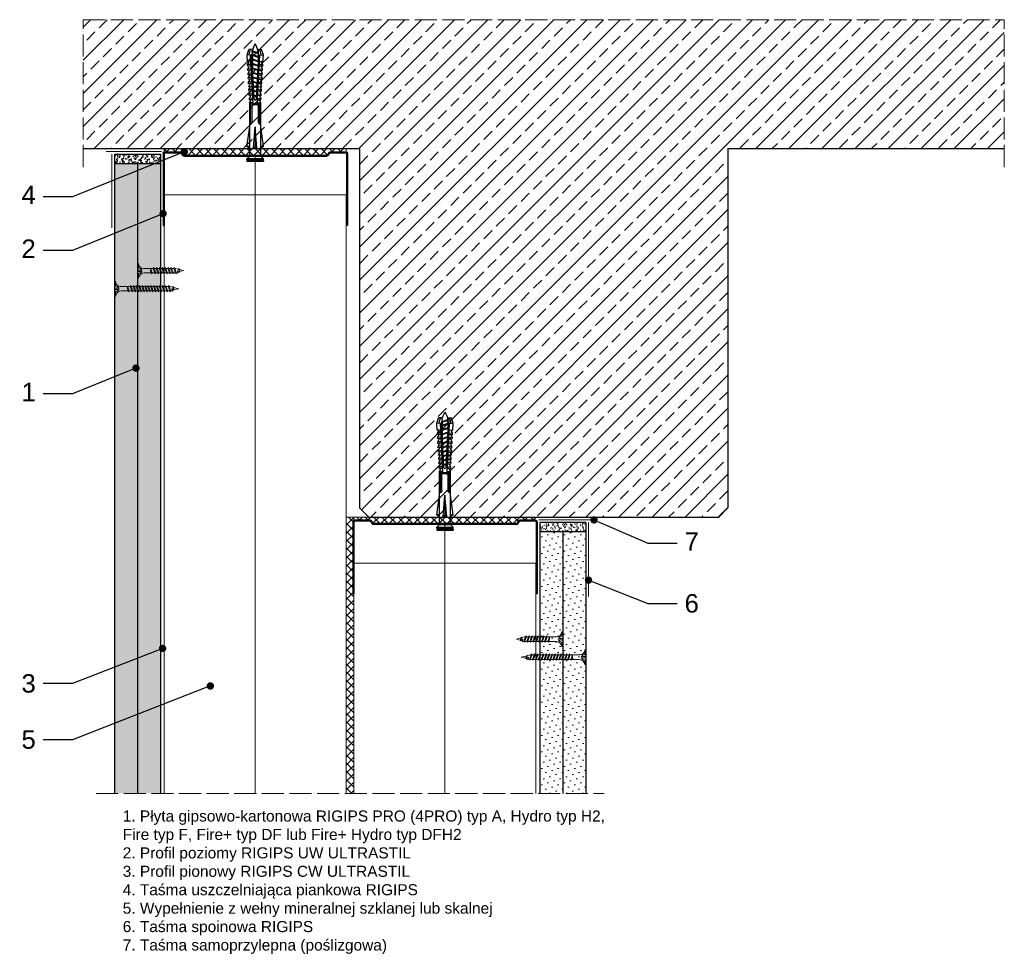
# Model space of a CAD drawing. Header units: millimetres. Extents: x 2411 to 2945, y 487 to 994.
import ezdxf
from ezdxf import colors
from ezdxf.entities.mleader import LeaderData, LeaderLine
from ezdxf.math import Vec2, Vec3

# ---------------------------------------------------------------- set-up
doc = ezdxf.new("R2010")
doc.units = ezdxf.units.MM
doc.linetypes.add('ACAD_ISO02W100', pattern=[15, 12, -3])
for name, color, linetype, lineweight in [('_ISOVER WELNA', 7, 'BATTING', 9), ('_RIGIPS AKCESORIA', 7, 'Continuous', 18), ('_RIGIPS G-K', 7, 'Continuous', 25), ('_RIGIPS PROFIL', 7, 'Continuous', 18), ('KRESKOWANIE', 7, 'Continuous', 9), ('OPISY', 7, 'Continuous', 9), ('PRZERYWANA', 7, 'ACAD_ISO02W100', 9)]:
    doc.layers.add(name, color=color, linetype=linetype, lineweight=lineweight)
doc.styles.get("Standard").update_dxf_attribs({"font": 'arial.ttf'})
doc.linetypes.add('BATTING', pattern='A,0.00254,-2.54,[134,ltypeshp.shx,S=2.54,R=0,X=-2.54,Y=0],-5.08,[134,ltypeshp.shx,S=2.54,R=180,X=2.54,Y=0],-2.54', length=10.16254)
pattern_1 = [(315, (4683.2067, -36.1), (-1.122532, -3.367596), [0, -3.175])]

# ---------------------------------------------------------------- blocks, each defined once
blk = doc.blocks.new('TN 25')
at = {"layer": '_RIGIPS AKCESORIA'}
for p, q in [((0, -0.84), (0, 7.16)), ((0, 7.16), (0.46, 7.16)), ((0.46, 7.16), (0.46, 4.78)), ((0.46, 4.78), (0, 4.78)), ((0, 3.5), (1.77, 3.5)), ((0, 2.83), (1.77, 2.83)), ((0.46, 1.64), (0, 1.64)), ((0.46, -0.84), (0.46, 1.64)), ((1.77, 3.5), (1.77, 4.2)), ((1.77, 2.83), (1.77, 2.18)), ((3.02, 4.46), (8.47, 4.46)), ((7.49, 2.01), (3.55, 2.01)), ((7.12, 4.46), (7.12, 3.18)), ((8.03, 2.01), (7.12, 4.46)), ((7.12, 3.18), (7.65, 1.53)), ((7.65, 1.53), (8.03, 2.01)), ((9.41, 2.01), (8.03, 2.01)), ((8.47, 4.46), (8.79, 5)), ((9.61, 1.51), (8.47, 4.46)), ((8.79, 5), (9.93, 2.01)), ((9, 4.46), (10.1, 4.46)), ((9.93, 2.01), (9.61, 1.51)), ((11.04, 2.01), (9.93, 2.01)), ((10.1, 4.46), (10.41, 5)), ((11.23, 1.51), (10.1, 4.46)), ((10.41, 5), (11.56, 2.01)), ((10.62, 4.46), (11.67, 4.46)), ((11.56, 2.01), (11.23, 1.51)), ((12.61, 2.01), (11.56, 2.01)), ((11.67, 4.46), (11.99, 5)), ((12.81, 1.51), (11.67, 4.46)), ((11.99, 5), (13.14, 2.01)), ((12.2, 4.46), (13.21, 4.46)), ((13.14, 2.01), (12.81, 1.51)), ((14.15, 2.01), (13.14, 2.01)), ((13.21, 4.46), (13.52, 5)), ((14.34, 1.51), (13.21, 4.46)), ((13.52, 5), (14.67, 2.01)), ((13.73, 4.46), (14.8, 4.46)), ((14.67, 2.01), (14.34, 1.51)), ((15.74, 2.01), (14.67, 2.01)), ((14.8, 4.46), (15.12, 5)), ((15.94, 1.51), (14.8, 4.46)), ((15.12, 5), (16.26, 2.01)), ((15.33, 4.46), (16.42, 4.46)), ((16.26, 2.01), (15.94, 1.51)), ((17.36, 2.01), (16.26, 2.01)), ((16.42, 4.46), (16.73, 5)), ((17.55, 1.51), (16.42, 4.46)), ((16.73, 5), (17.88, 2.01)), ((16.94, 4.46), (17.99, 4.46)), ((17.88, 2.01), (17.55, 1.51)), ((18.93, 2.01), (17.88, 2.01)), ((17.99, 4.46), (18.31, 5)), ((19.13, 1.51), (17.99, 4.46)), ((18.31, 5), (19.45, 2.01)), ((18.52, 4.46), (19.68, 4.46)), ((19.45, 2.01), (19.13, 1.51)), ((19.45, 2.01), (20.62, 2.01)), ((19.68, 4.46), (20, 5)), ((20.82, 1.51), (19.68, 4.46)), ((20, 5), (21.14, 2.01)), ((20.21, 4.46), (20.7, 4.46)), ((20.7, 4.46), (22.28, 3.98)), ((21.14, 2.01), (20.82, 1.51)), ((21.14, 2.01), (21.81, 2.12)), ((21.85, 1.83), (21.67, 3.28)), ((21.67, 3.28), (22.14, 2.4)), ((22.14, 2.4), (21.85, 1.83)), ((22.7, 2.36), (22.14, 2.4)), ((22.28, 3.98), (22.56, 4.37)), ((22.7, 2.36), (22.28, 3.98)), ((22.56, 4.37), (23.03, 2.71)), ((23.03, 2.71), (22.7, 2.36)), ((22.71, 3.85), (25, 3.24)), ((25, 3.24), (23.03, 2.71)), ((0, -0.84), (0.46, -0.84))]:
    blk.add_line(p, q, dxfattribs=at)
for centre, major_axis, ratio, start_param, end_param in [((3.09, 7.67), (0.17, 3.2), 0.826134, 1.773653, 3.180586), ((-0.04, 0.9), (0, 3.93), 0.848176, -0.720942, -0.151112), ((3.37, -1.57), (0.28, 3.57), 0.832181, 0.035984, 1.430787), ((-2.73, 15.91), (0, 14.76), 0.848176, 3.399396, 3.475072), ((0.59, 4.62), (0, 2.81), 0.848176, 3.475072, 3.862535), ((1.66, 3.18), (0, 0.895), 0.848176, -1.552777, -0.720942), ((1.66, 3.18), (0, 0.895), 0.848176, 3.862535, 4.730408)]:
    blk.add_ellipse(centre, major_axis=major_axis, ratio=ratio, start_param=start_param, end_param=end_param, dxfattribs=at)
blk = doc.blocks.new('TN 35')
at = {"layer": '_RIGIPS AKCESORIA'}
for p, q in [((0, -0.84), (0, 7.16)), ((0, 7.16), (0.46, 7.16)), ((0.46, 7.16), (0.46, 4.78)), ((0.46, 4.78), (0, 4.78)), ((0, 3.5), (1.77, 3.5)), ((0, 2.83), (1.77, 2.83)), ((0.46, 1.64), (0, 1.64)), ((0.46, -0.84), (0.46, 1.64)), ((1.77, 3.5), (1.77, 4.2)), ((1.77, 2.83), (1.77, 2.18)), ((3.02, 4.46), (8.47, 4.46)), ((7.49, 2.01), (3.55, 2.01)), ((7.12, 4.46), (7.12, 3.18)), ((8.03, 2.01), (7.12, 4.46)), ((7.12, 3.18), (7.65, 1.53)), ((7.65, 1.53), (8.03, 2.01)), ((9.41, 2.01), (8.03, 2.01)), ((8.47, 4.46), (8.79, 5)), ((9.61, 1.51), (8.47, 4.46)), ((8.79, 5), (9.93, 2.01)), ((9, 4.46), (10.1, 4.46)), ((9.93, 2.01), (9.61, 1.51)), ((11.04, 2.01), (9.93, 2.01)), ((10.1, 4.46), (10.41, 5)), ((11.23, 1.51), (10.1, 4.46)), ((10.41, 5), (11.56, 2.01)), ((10.62, 4.46), (11.67, 4.46)), ((11.56, 2.01), (11.23, 1.51)), ((12.61, 2.01), (11.56, 2.01)), ((11.67, 4.46), (11.99, 5)), ((12.81, 1.51), (11.67, 4.46)), ((11.99, 5), (13.14, 2.01)), ((12.2, 4.46), (13.21, 4.46)), ((13.14, 2.01), (12.81, 1.51)), ((14.15, 2.01), (13.14, 2.01)), ((13.21, 4.46), (13.52, 5)), ((14.34, 1.51), (13.21, 4.46)), ((13.52, 5), (14.67, 2.01)), ((13.73, 4.46), (14.8, 4.46)), ((14.67, 2.01), (14.34, 1.51)), ((15.74, 2.01), (14.67, 2.01)), ((14.8, 4.46), (15.12, 5)), ((15.94, 1.51), (14.8, 4.46)), ((15.12, 5), (16.26, 2.01)), ((15.33, 4.46), (16.42, 4.46)), ((16.26, 2.01), (15.94, 1.51)), ((17.36, 2.01), (16.26, 2.01)), ((16.42, 4.46), (16.73, 5)), ((17.55, 1.51), (16.42, 4.46)), ((16.73, 5), (17.88, 2.01)), ((16.94, 4.46), (17.99, 4.46)), ((17.88, 2.01), (17.55, 1.51)), ((18.93, 2.01), (17.84, 2.01)), ((17.99, 4.46), (18.31, 5)), ((19.13, 1.51), (17.99, 4.46)), ((18.31, 5), (19.45, 2.01)), ((18.52, 4.46), (19.57, 4.46)), ((19.45, 2.01), (19.13, 1.51)), ((20.51, 2.01), (19.41, 2.01)), ((19.57, 4.46), (19.88, 5)), ((20.7, 1.51), (19.57, 4.46)), ((19.88, 5), (21.03, 2.01)), ((20.09, 4.46), (21.14, 4.46)), ((21.03, 2.01), (20.7, 1.51)), ((22.08, 2.01), (20.99, 2.01)), ((21.14, 4.46), (21.46, 5)), ((22.28, 1.51), (21.14, 4.46)), ((21.46, 5), (22.6, 2.01)), ((21.67, 4.46), (22.72, 4.46)), ((22.6, 2.01), (22.28, 1.51)), ((23.66, 2.01), (22.56, 2.01)), ((22.72, 4.46), (23.03, 5)), ((23.85, 1.51), (22.72, 4.46)), ((23.03, 5), (24.18, 2.01)), ((23.24, 4.46), (24.29, 4.46)), ((24.18, 2.01), (23.85, 1.51)), ((25.23, 2.01), (24.14, 2.01)), ((24.29, 4.46), (24.61, 5)), ((25.43, 1.51), (24.29, 4.46)), ((24.61, 5), (25.75, 2.01)), ((24.81, 4.46), (25.87, 4.46)), ((25.75, 2.01), (25.43, 1.51)), ((26.81, 2.01), (25.71, 2.01)), ((25.87, 4.46), (26.18, 5)), ((27, 1.51), (25.87, 4.46)), ((26.18, 5), (27.33, 2.01)), ((26.39, 4.46), (27.44, 4.46)), ((27.33, 2.01), (27, 1.51)), ((28.38, 2.01), (27.33, 2.01)), ((27.44, 4.46), (27.76, 5)), ((28.58, 1.51), (27.44, 4.46)), ((27.76, 5), (28.9, 2.01)), ((27.96, 4.46), (29.13, 4.46)), ((28.9, 2.01), (28.58, 1.51)), ((28.9, 2.01), (30.07, 2.01)), ((29.13, 4.46), (29.45, 5)), ((30.27, 1.51), (29.13, 4.46)), ((29.45, 5), (30.59, 2.01)), ((29.65, 4.46), (30.15, 4.46)), ((30.15, 4.46), (31.73, 3.98)), ((30.59, 2.01), (30.27, 1.51)), ((30.59, 2.01), (31.26, 2.12)), ((31.3, 1.83), (31.12, 3.28)), ((31.12, 3.28), (31.59, 2.4)), ((31.59, 2.4), (31.3, 1.83)), ((32.15, 2.36), (31.59, 2.4)), ((31.73, 3.98), (32.01, 4.37)), ((32.15, 2.36), (31.73, 3.98)), ((32.01, 4.37), (32.48, 2.71)), ((32.48, 2.71), (32.15, 2.36)), ((32.16, 3.85), (35, 3.24)), ((35, 3.24), (32.48, 2.71)), ((0, -0.84), (0.46, -0.84))]:
    blk.add_line(p, q, dxfattribs=at)
for centre, major_axis, ratio, start_param, end_param in [((3.09, 7.67), (0.17, 3.2), 0.826134, 1.773653, 3.180586), ((-0.04, 0.9), (0, 3.93), 0.848176, -0.720942, -0.151112), ((3.37, -1.57), (0.28, 3.57), 0.832181, 0.035984, 1.430787), ((-2.73, 15.91), (0, 14.76), 0.848176, 3.399396, 3.475072), ((0.59, 4.62), (0, 2.81), 0.848176, 3.475072, 3.862535), ((1.66, 3.18), (0, 0.895), 0.848176, -1.552777, -0.720942), ((1.66, 3.18), (0, 0.895), 0.848176, 3.862535, 4.730408)]:
    blk.add_ellipse(centre, major_axis=major_axis, ratio=ratio, start_param=start_param, end_param=end_param, dxfattribs=at)
blk = doc.blocks.new('kolek rozprezny komplet 60')
for p, q in [((393.81, 219.85), (390.76, 218.91)), ((393.68, 217.35), (393.81, 219.85)), ((397.41, 219.66), (393.81, 219.85)), ((397.31, 217.76), (397.41, 219.66)), ((399, 219.58), (397.82, 218.98)), ((398.9, 217.68), (399, 219.58)), ((399.8, 219.54), (399, 219.58)), ((399.7, 217.64), (399.8, 219.54)), ((401.4, 219.45), (400.22, 218.85)), ((401.3, 217.56), (401.4, 219.45)), ((402.2, 219.41), (401.4, 219.45)), ((402.1, 217.51), (402.2, 219.41)), ((403.8, 219.33), (402.61, 218.72)), ((403.7, 217.43), (403.8, 219.33)), ((404.6, 219.29), (403.8, 219.33)), ((404.5, 217.39), (404.6, 219.29)), ((406.19, 219.2), (405.01, 218.6)), ((406.09, 217.3), (406.19, 219.2)), ((406.99, 219.16), (406.19, 219.2)), ((406.89, 217.26), (406.99, 219.16)), ((443.47, 219.95), (432.8, 218.45)), ((443.47, 218.45), (443.47, 219.95)), ((443.47, 219.95), (444.34, 218.45)), ((450.17, 219.95), (448.67, 218.45)), ((450.17, 219.95), (450.17, 210.95)), ((450.67, 219.95), (450.17, 219.95)), ((450.67, 219.95), (450.67, 210.95)), ((450.67, 219.35), (451.17, 219.95)), ((451.17, 219.95), (451.67, 219.95)), ((451.17, 219.95), (451.17, 210.95)), ((451.67, 219.95), (451.67, 210.95)), ((390.66, 217.01), (390.76, 218.91)), ((393.15, 216.88), (390.66, 217.01)), ((393.15, 214.02), (390.66, 213.89)), ((390.66, 213.89), (390.76, 211.99)), ((393.75, 218.75), (390.71, 217.96)), ((391.67, 216.95), (392.67, 216.95)), ((392.67, 216.95), (391.67, 213.95)), ((391.67, 213.95), (391.71, 213.45)), ((391.71, 213.45), (392.07, 213.95)), ((392.67, 216.95), (392.07, 213.95)), ((393.07, 216.95), (392.07, 213.95)), ((392.07, 213.95), (393.67, 213.95)), ((392.67, 216.95), (393.04, 217.45)), ((393.07, 216.95), (393.04, 217.45)), ((393.07, 216.95), (394.67, 216.95)), ((394.67, 216.95), (393.67, 213.95)), ((393.67, 213.95), (393.7, 213.55)), ((417.38, 216.11), (393.68, 217.35)), ((417.38, 214.79), (393.68, 213.55)), ((420.47, 216.55), (393.71, 217.95)), ((420.47, 214.35), (393.71, 212.95)), ((393.78, 213.55), (394.07, 213.95)), ((394.67, 216.95), (394.07, 213.95)), ((395.07, 216.95), (394.07, 213.95)), ((394.07, 213.95), (396.07, 213.95)), ((394.67, 216.95), (394.92, 217.29)), ((395.07, 216.95), (395.05, 217.28)), ((395.07, 216.95), (397.07, 216.95)), ((397.07, 216.95), (396.07, 213.95)), ((396.07, 213.95), (396.09, 213.67)), ((396.28, 213.68), (396.47, 213.95)), ((397.07, 216.95), (396.47, 213.95)), ((397.47, 216.95), (396.47, 213.95)), ((396.47, 213.95), (398.47, 213.95)), ((397.07, 216.95), (397.23, 217.17)), ((397.47, 216.95), (397.46, 217.16)), ((397.47, 216.95), (399.47, 216.95)), ((397.67, 217.14), (397.71, 217.74)), ((398.47, 217.1), (398.5, 217.7)), ((399.47, 216.95), (398.47, 213.95)), ((398.47, 213.95), (398.48, 213.8)), ((398.47, 213.8), (398.5, 213.2)), ((398.77, 213.81), (398.87, 213.95)), ((399.47, 216.95), (398.87, 213.95)), ((399.87, 216.95), (398.87, 213.95)), ((398.87, 213.95), (400.87, 213.95)), ((399.47, 216.95), (399.55, 217.05)), ((399.87, 216.95), (399.87, 217.03)), ((399.87, 216.95), (401.38, 216.95)), ((400.07, 217.02), (400.1, 217.62)), ((400.07, 213.88), (400.1, 213.28)), ((400.87, 216.98), (400.9, 217.58)), ((401.87, 216.92), (400.87, 213.95)), ((400.87, 213.95), (400.88, 213.92)), ((400.87, 213.92), (400.9, 213.32)), ((401.87, 216.92), (401.27, 213.95)), ((402.26, 216.9), (401.27, 213.95)), ((401.27, 213.95), (401.38, 213.95)), ((401.27, 213.94), (401.27, 213.95)), ((402.47, 216.89), (402.5, 217.49)), ((402.47, 214.01), (402.5, 213.41)), ((403.27, 216.85), (403.3, 217.45)), ((403.27, 214.05), (403.3, 213.45)), ((404.22, 216.8), (403.31, 214.05)), ((404.24, 216.8), (403.7, 214.07)), ((404.62, 216.78), (403.72, 214.07)), ((404.86, 216.77), (404.9, 217.37)), ((404.86, 214.13), (404.9, 213.53)), ((405.66, 216.73), (405.69, 217.32)), ((405.66, 214.17), (405.69, 213.58)), ((406.58, 216.68), (405.75, 214.18)), ((406.62, 216.68), (406.12, 214.2)), ((406.98, 216.66), (406.16, 214.2)), ((407.26, 216.64), (407.29, 217.24)), ((407.26, 214.26), (407.29, 213.66)), ((408.59, 219.08), (407.41, 218.47)), ((408.06, 216.6), (408.09, 217.2)), ((408.06, 214.3), (408.09, 213.7)), ((408.94, 216.55), (408.19, 214.31)), ((408.49, 217.18), (408.59, 219.08)), ((408.99, 216.55), (408.55, 214.33)), ((409.39, 219.03), (408.59, 219.08)), ((409.34, 216.53), (408.6, 214.33)), ((409.29, 217.14), (409.39, 219.03)), ((409.66, 216.52), (409.69, 217.12)), ((409.66, 214.38), (409.69, 213.79)), ((410.99, 218.95), (409.8, 218.35)), ((410.46, 216.47), (410.49, 217.07)), ((410.46, 214.43), (410.49, 213.83)), ((411.3, 216.43), (410.64, 214.44)), ((410.89, 217.05), (410.99, 218.95)), ((410.89, 213.85), (410.99, 211.95)), ((411.37, 216.43), (410.98, 214.45)), ((411.69, 216.41), (411.04, 214.46)), ((412.59, 218.87), (411.4, 218.26)), ((412.05, 216.39), (412.09, 216.99)), ((412.05, 214.51), (412.09, 213.91)), ((412.49, 216.97), (412.59, 218.87)), ((412.49, 213.93), (412.59, 212.03)), ((413.38, 218.82), (412.59, 218.87)), ((412.85, 216.35), (412.89, 216.95)), ((412.85, 214.55), (412.89, 213.95)), ((413.66, 216.31), (413.08, 214.56)), ((413.28, 216.93), (413.38, 218.82)), ((413.28, 213.97), (413.38, 212.08)), ((413.75, 216.3), (413.4, 214.58)), ((414.05, 216.29), (413.49, 214.58)), ((414.98, 218.74), (413.8, 218.14)), ((414.45, 216.27), (414.48, 216.86)), ((414.45, 214.64), (414.48, 214.04)), ((414.88, 216.84), (414.98, 218.74)), ((414.88, 214.06), (414.98, 212.16)), ((415.78, 218.7), (414.98, 218.74)), ((415.25, 216.22), (415.28, 216.82)), ((415.25, 214.68), (415.28, 214.08)), ((416.02, 216.18), (415.52, 214.69)), ((415.68, 216.8), (415.78, 218.7)), ((415.68, 214.1), (415.78, 212.2)), ((416.12, 216.18), (415.83, 214.71)), ((416.41, 216.16), (415.93, 214.71)), ((417.38, 218.62), (416.2, 218.01)), ((417.28, 216.72), (417.38, 218.62)), ((417.28, 214.18), (417.38, 212.29)), ((418.18, 218.57), (417.38, 218.62)), ((418.22, 215.58), (418.01, 214.95)), ((418.08, 216.68), (418.18, 218.57)), ((418.08, 214.22), (418.18, 212.33)), ((419.78, 218.49), (418.59, 217.89)), ((419.68, 216.59), (419.78, 218.49)), ((419.68, 214.31), (419.78, 212.41)), ((430.17, 217.15), (419.71, 217.15)), ((431.37, 217.95), (419.75, 217.95)), ((448.67, 218.45), (419.77, 218.45)), ((420.47, 217.15), (420.47, 213.75)), ((420.67, 217.15), (420.67, 213.75)), ((420.87, 217.15), (420.87, 213.75)), ((444.34, 216.37), (432.8, 215.45)), ((432.8, 215.45), (443.47, 215.45)), ((444.34, 214.53), (432.8, 215.45)), ((444.34, 216.37), (443.47, 215.45)), ((444.34, 214.53), (443.47, 215.45)), ((444.34, 214.53), (444.34, 216.37)), ((448.67, 218.45), (448.67, 212.45)), ((448.67, 216.95), (448.67, 213.95)), ((393.75, 212.15), (390.71, 212.94)), ((393.81, 211.05), (390.76, 211.99)), ((393.68, 213.55), (393.81, 211.05)), ((397.41, 211.24), (393.81, 211.05)), ((397.31, 213.14), (397.41, 211.24)), ((397.67, 213.76), (397.71, 213.16)), ((399, 211.32), (397.82, 211.93)), ((398.9, 213.22), (399, 211.32)), ((399.8, 211.36), (399, 211.32)), ((399.7, 213.26), (399.8, 211.36)), ((401.4, 211.45), (400.22, 212.05)), ((401.3, 213.35), (401.4, 211.45)), ((402.2, 211.49), (401.4, 211.45)), ((402.1, 213.39), (402.2, 211.49)), ((403.8, 211.57), (402.61, 212.18)), ((403.7, 213.47), (403.8, 211.57)), ((404.6, 211.62), (403.8, 211.57)), ((404.5, 213.51), (404.6, 211.62)), ((406.19, 211.7), (405.01, 212.3)), ((406.09, 213.6), (406.19, 211.7)), ((406.99, 211.74), (406.19, 211.7)), ((406.89, 213.64), (406.99, 211.74)), ((408.59, 211.82), (407.41, 212.43)), ((408.49, 213.72), (408.59, 211.82)), ((409.39, 211.87), (408.59, 211.82)), ((409.29, 213.76), (409.39, 211.87)), ((410.99, 211.95), (409.8, 212.55)), ((412.59, 212.03), (411.4, 212.64)), ((413.38, 212.08), (412.59, 212.03)), ((414.98, 212.16), (413.8, 212.76)), ((415.78, 212.2), (414.98, 212.16)), ((417.38, 212.29), (416.2, 212.89)), ((418.18, 212.33), (417.38, 212.29)), ((419.78, 212.41), (418.59, 213.01)), ((430.17, 213.75), (419.71, 213.75)), ((431.37, 212.95), (419.75, 212.95)), ((448.67, 212.45), (419.77, 212.45)), ((443.47, 210.95), (432.8, 212.45)), ((443.47, 212.45), (443.47, 210.95)), ((443.47, 210.95), (444.34, 212.45)), ((450.17, 210.95), (448.67, 212.45)), ((450.67, 210.95), (450.17, 210.95)), ((450.67, 211.55), (451.17, 210.95)), ((451.17, 210.95), (451.67, 210.95))]:
    blk.add_line(p, q)
for centre, radius, start, end in [((397.68, 219.24), 0.3, 177, 297), ((400.08, 219.12), 0.3, 177, 297), ((393.41, 206.24), 10.85, 99.2038, 121.9083), ((393.41, 224.66), 10.85, 238.0917, 260.7962), ((393.65, 216.85), 0.5, 87, 177), ((393.65, 214.05), 0.5, 183, 273), ((402.48, 218.99), 0.3, 177, 297), ((404.87, 218.87), 0.3, 177, 297), ((407.27, 218.74), 0.3, 177, 297), ((409.67, 218.61), 0.3, 177, 297), ((411.27, 218.53), 0.3, 177, 297), ((413.66, 218.41), 0.3, 177, 297), ((416.06, 218.28), 0.3, 177, 297), ((417.55, 215.45), 0.682, 255.8604, 104.1386), ((418.46, 218.15), 0.3, 177, 297), ((422.67, 216.95), 1, 90, 168.463), ((430.17, 218.45), 1.3, 270, 0), ((397.68, 211.66), 0.3, 63, 183), ((400.08, 211.78), 0.3, 63, 183), ((402.48, 211.91), 0.3, 63, 183), ((404.87, 212.03), 0.3, 63, 183), ((407.27, 212.16), 0.3, 63, 183), ((409.67, 212.29), 0.3, 63, 183), ((411.27, 212.37), 0.3, 63, 183), ((413.66, 212.5), 0.3, 63, 183), ((416.06, 212.62), 0.3, 63, 183), ((418.46, 212.75), 0.3, 63, 183), ((422.67, 213.95), 1, 191.537, 270), ((430.17, 212.45), 1.3, 0, 90)]:
    blk.add_arc(centre, radius, start, end)
blk = doc.blocks.new('UW 100 ULTRASTIL')
h = blk.add_hatch()
h.set_pattern_fill('ANSI31', color=256, scale=0.5, style=0)
h.paths.add_polyline_path([(166.82, 2.35), (89.14, 2.35, 0.286951), (88.24, 1.79), (87.91, 1.11, -0.286951), (87.01, 0.55), (78.78, 0.55, -0.414214), (78.53, 0.8), (78.53, 40), (77.98, 40), (77.98, 0.8, 0.414214), (78.78, 0), (87.35, 0, 0.286951), (88.25, 0.56), (88.58, 1.24, -0.286951), (89.48, 1.8), (166.48, 1.8, -0.286951), (167.38, 1.24), (167.71, 0.56, 0.286951), (168.61, 0), (177.18, 0, 0.414214), (177.98, 0.8), (177.98, 40), (177.43, 40), (177.43, 0.8, -0.414214), (177.18, 0.55), (168.95, 0.55, -0.286951), (168.05, 1.11), (167.72, 1.79, 0.286951)])
for p, q in [((77.98, 0.8), (77.98, 40)), ((77.98, 40), (78.53, 40)), ((78.53, 0.8), (78.53, 40)), ((177.43, 0.8), (177.43, 40)), ((177.98, 40), (177.43, 40)), ((177.98, 0.8), (177.98, 40)), ((78.78, 0.55), (87.01, 0.55)), ((78.78, 0), (87.35, 0)), ((87.91, 1.11), (88.24, 1.79)), ((88.25, 0.56), (88.58, 1.24)), ((89.14, 2.35), (166.82, 2.35)), ((89.48, 1.8), (166.48, 1.8)), ((167.71, 0.56), (167.38, 1.24)), ((168.05, 1.11), (167.72, 1.79)), ((168.61, 0), (177.18, 0)), ((168.95, 0.55), (177.18, 0.55))]:
    blk.add_line(p, q)
for centre, radius, start, end in [((78.78, 0.8), 0.8, 180, 270), ((78.78, 0.8), 0.25, 180, 270), ((87.01, 1.55), 1, 270, 334.0435), ((87.35, 1), 1, 270, 334.0435), ((89.14, 1.35), 1, 90, 154.0435), ((89.48, 0.8), 1, 90, 154.0435), ((166.48, 0.8), 1, 25.9565, 90), ((166.82, 1.35), 1, 25.9565, 90), ((168.61, 1), 1, 205.9565, 270), ((168.95, 1.55), 1, 205.9565, 270), ((177.18, 0.8), 0.8, 270, 0), ((177.18, 0.8), 0.25, 270, 0)]:
    blk.add_arc(centre, radius, start, end)
blk = doc.blocks.new('_Dot')
at = {"color": 0, "linetype": 'ByBlock', "lineweight": -2}
blk.add_line((-0.5, 0), (-1, 0), dxfattribs=at)
at = {"color": 0, "linetype": 'ByBlock', "const_width": 0.5}
blk.add_lwpolyline([(-0.25, 0, 1), (0.25, 0, 1)], format="xyb", close=True, dxfattribs=at)

msp = doc.modelspace()

# ---------------------------------------------------------------- hatches: boundary and pattern name
at = {"layer": '_RIGIPS G-K'}
h = msp.add_hatch(dxfattribs=at)
h.set_pattern_fill('AR-SAND', color=256, scale=0.05, angle=90, style=0)
h.set_pattern_definition([(232.5, (3577.5871, 2935.9881), (-2.4470662, 0.0800016), [0, -1.9304, 0, -2.159, 0, -2.06375]), (262.5, (3577.587, 2935.988), (-3.5841255, -2.2476164), [0, -1.0414, 0, -1.7399, 0, -0.66675]), (302.5, (3577.5871, 2937.5502), (-0.007186, -3.9549619), [0, -0.635, 0, -2.286, 0, -2.9845]), (312.5, (3577.587, 2937.5502), (-1.1146466, -3.8177823), [0, -0.3175, 0, -1.4986, 0, -1.7145])])
h.paths.add_polyline_path([(2462.2, 916.45), (2462.2, 921.45), (2487.2, 921.45), (2487.2, 916.45)])
h = msp.add_hatch(dxfattribs=at)
h.set_pattern_fill('AR-SAND', color=256, scale=0.05, angle=90, style=0)
h.set_pattern_definition([(307.5, (1602.6196, 2735.9881), (2.4470662, 0.0800016), [0, -1.9304, 0, -2.159, 0, -2.06375]), (277.5, (1602.6196, 2735.988), (3.5841255, -2.2476164), [0, -1.0414, 0, -1.7399, 0, -0.66675]), (237.5, (1602.6196, 2737.5502), (0.007186, -3.9549619), [0, -0.635, 0, -2.286, 0, -2.9845]), (227.5, (1602.6196, 2737.5502), (1.1146466, -3.8177823), [0, -0.3175, 0, -1.4986, 0, -1.7145])])
h.paths.add_polyline_path([(2718, 716.45), (2718, 721.45), (2693, 721.45), (2693, 716.45)])
at = {"layer": 'KRESKOWANIE'}
h = msp.add_hatch(dxfattribs=at)
h.set_pattern_fill('ANSI33', color=256, scale=2, style=0)
h.paths.add_polyline_path([(2795.2, 924.45), (2945.2, 924.45), (2945.2, 994.45), (2445.2, 994.45), (2445.2, 924.45), (2595.2, 924.45), (2595.2, 729.45), (2600.2, 724.45), (2790.2, 724.45), (2795.2, 729.45)])
h = msp.add_hatch(dxfattribs=at)
h.set_pattern_fill('ANSI37', color=256, angle=90, style=0)
h.set_pattern_definition([(45, (5180.2067, 200), (2.245064, -2.245064), []), (315, (5180.2067, 200), (-2.245064, -2.245064), [])])
h.paths.add_polyline_path([(2489.2, 924.45), (2580, 924.45), (2588, 924.45), (2588, 922.73, 0.063254), (2587.8, 922.75), (2579.23, 922.75, 0.286951), (2578.33, 922.19), (2578, 921.51, -0.286951), (2577.1, 920.95), (2500.1, 920.95, -0.286951), (2499.21, 921.51), (2498.88, 922.19, 0.286951), (2497.98, 922.75), (2489.4, 922.75, 0.063254), (2489.2, 922.73)])
h = msp.add_hatch(dxfattribs=at)
h.set_pattern_fill('DOTS', color=256, scale=2, angle=225, style=0)
h.paths.add_polyline_path([(2474.7, 916.45), (2462.2, 916.45), (2462.2, 574.45), (2474.7, 574.45)])
h = msp.add_hatch(dxfattribs=at)
h.set_pattern_fill('DOTS', color=256, scale=2, angle=225, style=0)
h.paths.add_polyline_path([(2487.2, 916.45), (2474.7, 916.45), (2474.7, 574.45), (2487.2, 574.45)])
h = msp.add_hatch(dxfattribs=at)
h.set_pattern_fill('ANSI37', color=256, angle=90, style=0)
h.paths.add_polyline_path([(2592.2, 682.75), (2591.6, 682.75), (2591.6, 721.95, -0.341999), (2592.2, 722.73), (2592.2, 724.45), (2588, 724.45), (2588, 574.45), (2592.2, 574.45)])
h = msp.add_hatch(dxfattribs=at)
h.set_pattern_fill('ANSI37', color=256, angle=90, style=0)
h.paths.add_polyline_path([(2691, 724.45), (2600.2, 724.45), (2592.2, 724.45), (2592.2, 722.73, -0.063254), (2592.4, 722.75), (2600.98, 722.75, -0.286951), (2601.88, 722.19), (2602.21, 721.51, 0.286951), (2603.1, 720.95), (2680.1, 720.95, 0.286951), (2681, 721.51), (2681.33, 722.19, -0.286951), (2682.23, 722.75), (2690.8, 722.75, -0.063254), (2691, 722.73)])
h = msp.add_hatch(dxfattribs=at)
h.set_pattern_fill('DOTS', color=256, scale=2, angle=225, style=0)
h.set_pattern_definition(pattern_1)
h.paths.add_polyline_path([(2693, 574.45), (2705.5, 574.45), (2705.5, 716.45), (2693, 716.45)])
h = msp.add_hatch(dxfattribs=at)
h.set_pattern_fill('DOTS', color=256, scale=2, angle=225, style=0)
h.set_pattern_definition(pattern_1)
h.paths.add_polyline_path([(2705.5, 574.45), (2718, 574.45), (2718, 716.45), (2705.5, 716.45)])

# ---------------------------------------------------------------- linework, layer by layer
for p, q in [((2445.2, 924.45), (2595.2, 924.45)), ((2595.2, 924.45), (2595.2, 729.45)), ((2795.2, 924.45), (2795.2, 729.45)), ((2795.2, 924.45), (2945.2, 924.45)), ((2600.2, 724.45), (2595.2, 729.45)), ((2795.2, 729.45), (2790.2, 724.45)), ((2600.2, 724.45), (2790.2, 724.45))]:
    msp.add_line(p, q)
at = {"layer": '_ISOVER WELNA', "ltscale": 4.8}
for p, q in [((2538.6, 574.45), (2538.6, 920.4)), ((2641.6, 574.45), (2641.6, 720.4))]:
    msp.add_line(p, q, dxfattribs=at)
at = {"layer": '_RIGIPS AKCESORIA'}
for p, q in [((2487.7, 922.95), (2457.7, 922.95)), ((2460.7, 921.45), (2460.7, 881.45)), ((2692.5, 722.95), (2722.5, 722.95)), ((2719.5, 721.45), (2719.5, 681.45))]:
    msp.add_line(p, q, dxfattribs=at)
at = {"layer": '_RIGIPS G-K'}
for p, q in [((2462.2, 921.45), (2462.2, 574.45)), ((2462.2, 921.45), (2487.2, 921.45)), ((2487.2, 921.45), (2487.2, 574.45)), ((2462.2, 916.45), (2487.2, 916.45)), ((2474.7, 916.45), (2474.7, 574.45)), ((2693, 721.45), (2693, 574.45)), ((2718, 721.45), (2693, 721.45)), ((2718, 716.45), (2693, 716.45)), ((2705.5, 716.45), (2705.5, 574.45)), ((2718, 721.45), (2718, 574.45))]:
    msp.add_line(p, q, dxfattribs=at)
at = {"layer": '_RIGIPS PROFIL'}
for p, q in [((2489.2, 899.45), (2489.2, 574.45)), ((2588, 899.45), (2588, 574.45)), ((2592.2, 699.45), (2592.2, 574.45)), ((2691, 699.45), (2691, 574.45))]:
    msp.add_line(p, q, dxfattribs=at)
at = {"layer": '_RIGIPS PROFIL', "lineweight": 9}
for p, q in [((2588, 899.45), (2489.2, 899.45)), ((2592.2, 699.45), (2691, 699.45))]:
    msp.add_line(p, q, dxfattribs=at)
at = {"layer": 'KRESKOWANIE'}
for p, q in [((2489.2, 924.45), (2489.2, 922.73)), ((2588, 924.45), (2580, 924.45)), ((2588, 924.45), (2588, 922.73)), ((2588, 724.45), (2600.2, 724.45)), ((2592.2, 724.45), (2592.2, 722.73))]:
    msp.add_line(p, q, dxfattribs=at)
at = {"layer": 'PRZERYWANA'}
for p, q in [((2445.2, 994.45), (2945.2, 994.45)), ((2445.2, 914.45), (2445.2, 994.45)), ((2945.2, 914.45), (2945.2, 994.45)), ((2452.2, 574.45), (2728, 574.45))]:
    msp.add_line(p, q, dxfattribs=at)

# ---------------------------------------------------------------- block references
for name, p, rotation in [('kolek rozprezny komplet 60', (2323.15, 1369.08), 270), ('UW 100 ULTRASTIL', (2769.58, 722.75), 180)]:
    msp.add_blockref(name, p, dxfattribs=dict(rotation=rotation))
at = {"xscale": -1}
for name, p, rotation in [('UW 100 ULTRASTIL', (2410.62, 922.75), 180), ('kolek rozprezny komplet 60', (2857.05, 1169.08), 90)]:
    msp.add_blockref(name, p, dxfattribs=dict(at, rotation=rotation))
at = {"layer": '_RIGIPS AKCESORIA'}
for name, p in [('TN 25', (2474.7, 854.99)), ('TN 35', (2462.2, 845.21))]:
    msp.add_blockref(name, p, dxfattribs=at)
at = {"layer": '_RIGIPS AKCESORIA', "xscale": -1}
for name, p in [('TN 25', (2705.5, 654.99)), ('TN 35', (2718, 645.21))]:
    msp.add_blockref(name, p, dxfattribs=at)

# ---------------------------------------------------------------- texts
at = {"insert": (2466.66, 565.21), "char_height": 6, "width": 268.3704, "attachment_point": 1}
msp.add_mtext('\\A1;1. {\\A0;Płyta gipsowo-kartonowa RIGIPS PRO (4PRO) typ A, Hydro typ H2, Fire typ F, Fire+ typ DF lub Fire+ Hydro typ DFH2\\P}2. Profil poziomy RIGIPS UW ULTRASTIL\\P3. Profil pionowy RIGIPS CW ULTRASTIL\\P4. Taśma uszczelniająca piankowa RIGIPS\\P5. Wypełnienie z wełny mineralnej szklanej lub skalnej\\P{\\A0;6. Taśma spoinowa RIGIPS\\P7. Taśma samoprzylepna (poślizgowa)}', dxfattribs=at)

# ---------------------------------------------------------------- leaders
at = {"layer": 'OPISY'}
ml = msp.add_multileader_mtext('Standard', dxfattribs=at)
ml.set_content('4', color=256)
ml.set_leader_properties()
ml.set_arrow_properties(name='DOT')
ml.build(insert=Vec2(0, 0))
ctx = ml.context
ctx.base_point, ctx.char_height, ctx.landing_gap_size, ctx.plane_origin = Vec3(2408.55, 898.35), 10, 4, Vec3(2616.06, 754.7)
ctx.text_align_type = 2
notes = []
notes.append((ctx, [(0, (1, 1, 0), (2439.47, 898.35), (-1, 0), 16, [(0, [(2500.1, 922.72)], 0, [])])]))
ctx.mtext.insert, ctx.mtext.alignment, ctx.mtext.flow_direction = Vec3(2419.47, 904.35), 3, 5
ml = msp.add_multileader_mtext('Standard', dxfattribs=at)
ml.set_content('2', color=256)
ml.set_leader_properties()
ml.set_arrow_properties(name='DOT')
ml.build(insert=Vec2(0, 0))
ctx = ml.context
ctx.base_point, ctx.char_height, ctx.landing_gap_size, ctx.plane_origin = Vec3(2408.85, 869.17), 10, 4, Vec3(2616.06, 725.51)
ctx.text_align_type = 2
notes.append((ctx, [(0, (1, 1, 0), (2439.47, 869.17), (-1, 0), 16, [(0, [(2488.6, 889.19)], 0, [])])]))
ctx.mtext.insert, ctx.mtext.alignment, ctx.mtext.flow_direction = Vec3(2419.47, 875.17), 3, 5
ml = msp.add_multileader_mtext('Standard', dxfattribs=at)
ml.set_content('1', color=256)
ml.set_leader_properties()
ml.set_arrow_properties(name='DOT')
ml.build(insert=Vec2(0, 0))
ctx = ml.context
ctx.base_point, ctx.char_height, ctx.landing_gap_size, ctx.plane_origin = Vec3(2411.79, 791.34), 10, 4, Vec3(2616.06, 647.68)
ctx.text_align_type = 2
notes.append((ctx, [(0, (1, 1, 0), (2439.47, 791.34), (-1, 0), 16, [(0, [(2473.86, 805.3)], 0, [])])]))
ctx.mtext.insert, ctx.mtext.alignment, ctx.mtext.flow_direction = Vec3(2419.47, 797.34), 3, 5
ml = msp.add_multileader_mtext('Standard', dxfattribs=at)
ml.set_content('7', color=256)
ml.set_leader_properties()
ml.set_arrow_properties(name='DOT')
ml.build(insert=Vec2(0, 0))
ctx = ml.context
ctx.base_point, ctx.char_height, ctx.landing_gap_size, ctx.plane_origin = Vec3(2767.66, 710.26), 10, 4, Vec3(2575.07, 566.6)
notes.append((ctx, [(0, (1, 1, 0), (2751.66, 710.26), (1, 0), 16, [(0, [(2722.5, 722.95)], 0, [])])]))
ctx.mtext.insert, ctx.mtext.flow_direction = Vec3(2771.66, 716.26), 5
ml = msp.add_multileader_mtext('Standard', dxfattribs=at)
ml.set_content('6', color=256)
ml.set_leader_properties()
ml.set_arrow_properties(name='DOT')
ml.build(insert=Vec2(0, 0))
ctx = ml.context
ctx.base_point, ctx.char_height, ctx.landing_gap_size, ctx.plane_origin = Vec3(2767.66, 677.56), 10, 4, Vec3(2575.07, 533.9)
notes.append((ctx, [(0, (1, 1, 0), (2751.66, 677.56), (1, 0), 16, [(0, [(2719.5, 690.25)], 0, [])])]))
ctx.mtext.insert, ctx.mtext.flow_direction = Vec3(2771.66, 682.64), 5
ml = msp.add_multileader_mtext('Standard', dxfattribs=at)
ml.set_content('3', color=256)
ml.set_leader_properties()
ml.set_arrow_properties(name='DOT')
ml.build(insert=Vec2(0, 0))
ctx = ml.context
ctx.base_point, ctx.char_height, ctx.landing_gap_size, ctx.plane_origin = Vec3(2408.92, 634.11), 10, 4, Vec3(2616.06, 490.45)
ctx.text_align_type = 2
notes.append((ctx, [(0, (1, 1, 0), (2439.47, 634.11), (-1, 0), 16, [(0, [(2488.3, 653.15)], 0, [])])]))
ctx.mtext.insert, ctx.mtext.alignment, ctx.mtext.flow_direction = Vec3(2419.47, 639.2), 3, 5
ml = msp.add_multileader_mtext('Standard', dxfattribs=at)
ml.set_content('5', color=256)
ml.set_leader_properties()
ml.set_arrow_properties(name='DOT')
ml.build(insert=Vec2(0, 0))
ctx = ml.context
ctx.base_point, ctx.char_height, ctx.landing_gap_size, ctx.plane_origin = Vec3(2408.84, 603.64), 10, 4, Vec3(2616.06, 459.98)
ctx.text_align_type = 2
notes.append((ctx, [(0, (1, 1, 0), (2439.47, 603.64), (-1, 0), 16, [(0, [(2514.23, 632.79)], 0, [])])]))
ctx.mtext.insert, ctx.mtext.alignment, ctx.mtext.flow_direction = Vec3(2419.47, 608.73), 3, 5
for ctx, leaders in notes:
    for number, flags, end, landing, length, lines in leaders:
        leader = LeaderData()
        leader.index, (leader.has_last_leader_line, leader.has_dogleg_vector, leader.attachment_direction) = number, flags
        leader.last_leader_point, leader.dogleg_vector, leader.dogleg_length = Vec3(end), Vec3(landing), length
        for number, points, colour, breaks in lines:
            line = LeaderLine()
            line.index, line.vertices, line.color, line.breaks = number, Vec3.list(points), colors.encode_raw_color(colour), breaks
            leader.lines.append(line)
        ctx.leaders.append(leader)

doc.saveas('drawing.dxf')
